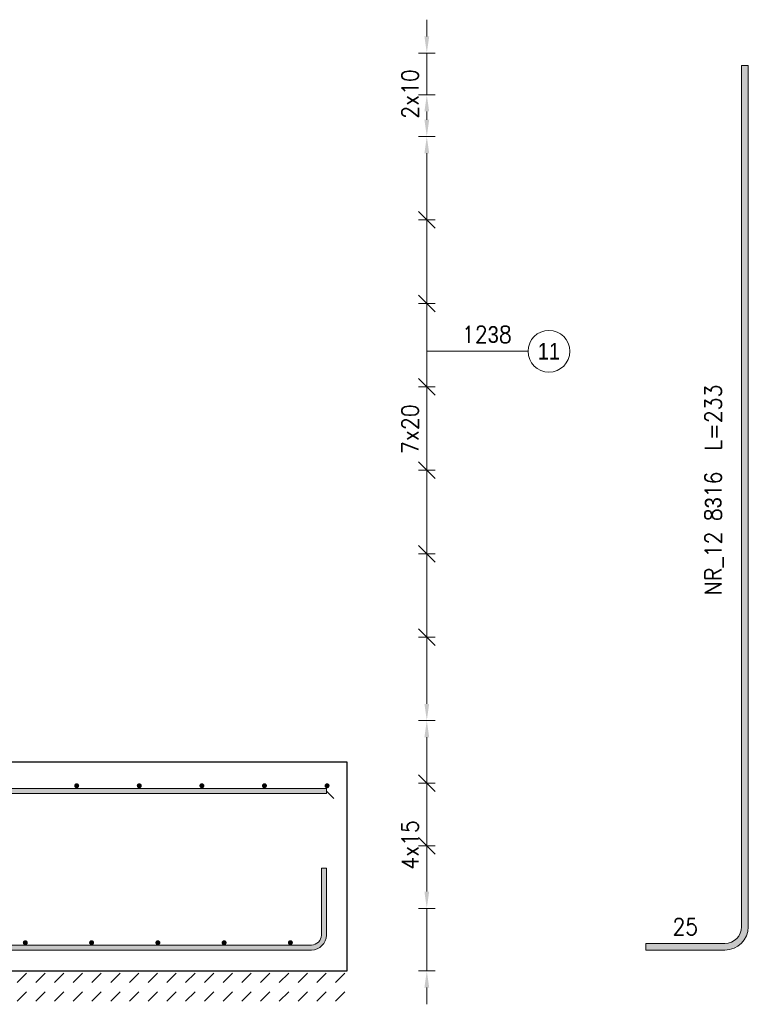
# Model space of a CAD drawing. Extents: x 252961 to 267695, y -113989 to -104075.
# Tile 10 of 12: x 261401 to 263147, y -109311 to -106951. Entities that reach past the tile are written whole.
import ezdxf

# ---------------------------------------------------------------- set-up
doc = ezdxf.new("R2010")
doc.units = 0
doc.header["$LTSCALE"] = 5
doc.header["$MEASUREMENT"] = 0
for name, color, linetype, lineweight in [('AutoCAD_Structural_Detailing_deskowanie', 2, 'Continuous', 30), ('AutoCAD_Structural_Detailing_kształt pręta', 7, 'Continuous', 13), ('AutoCAD_Structural_Detailing_opis rozkładu', 7, 'Continuous', 13), ('AutoCAD_Structural_Detailing_pręt wyrzucony', 7, 'Continuous', 13), ('AutoCAD_Structural_Detailing_pręty punktowe', 7, 'Continuous', 40), ('PS_HATCH', 251, 'Continuous', 9)]:
    doc.layers.add(name, color=color, linetype=linetype, lineweight=lineweight)
doc.styles.add('r-gil', font='GIL_____.TTF', dxfattribs={"width": 0.9})
doc.styles.add('r-simplex', font='simplex.shx', dxfattribs={"width": 0.9})

msp = doc.modelspace()

# ---------------------------------------------------------------- hatches: boundary and pattern name
at = {"layer": 'AutoCAD_Structural_Detailing_kształt pręta'}
for points in [[(259435.6, -108806.1), (259435.6, -108794.1), (262135.6, -108794.1), (262135.6, -108806.1)], [(262135.6, -109145.01), (262123.6, -109145.01), (262123.6, -108985.01), (262135.6, -108985.01)], [(259471.6, -109181.01), (259471.6, -109169.01), (262099.6, -109169.01), (262099.6, -109181.01)]]:
    msp.add_hatch(color=161, dxfattribs=at).paths.add_polyline_path(points, flags=0)
h = msp.add_hatch(color=161, dxfattribs=at)
edge = h.paths.add_edge_path(flags=0)
edge.add_line((262099.6, -109181.01), (262099.6, -109169.01))
edge.add_arc((262099.6, -109145.01), 24, -90, 0)
edge.add_line((262123.6, -109145.01), (262135.6, -109145.01))
edge.add_arc((262099.6, -109145.01), 36, 270, 360, ccw=False)
at = {"layer": 'AutoCAD_Structural_Detailing_opis rozkładu'}
for points in [[(262376.23, -107031.1), (262381.94, -106991.1), (262370.53, -106991.1)], [(262376.23, -107131.1), (262370.53, -107171.1), (262381.94, -107171.1)], [(262376.23, -107231.1), (262381.94, -107191.1), (262370.53, -107191.1)], [(262376.23, -107231.1), (262370.53, -107271.1), (262381.94, -107271.1)], [(262376.23, -108631.1), (262381.94, -108591.1), (262370.53, -108591.1)], [(262376.23, -108631.1), (262370.53, -108671.1), (262381.94, -108671.1)], [(262376.23, -109081.1), (262381.94, -109041.1), (262370.53, -109041.1)], [(262376.23, -109231.1), (262370.53, -109271.1), (262381.94, -109271.1)]]:
    msp.add_hatch(color=8, dxfattribs=at).paths.add_polyline_path(points, flags=0)
at = {"layer": 'AutoCAD_Structural_Detailing_pręt wyrzucony'}
for points in [[(263130.65, -107061.1), (263146.65, -107061.1), (263146.65, -109125.1), (263130.65, -109125.1)], [(263090.65, -109165.1), (263090.65, -109181.1), (262900.72, -109181.1), (262900.72, -109165.1)]]:
    msp.add_hatch(color=6, dxfattribs=at).paths.add_polyline_path(points, flags=0)
h = msp.add_hatch(color=6, dxfattribs=at)
edge = h.paths.add_edge_path(flags=0)
edge.add_line((263090.65, -109181.1), (263090.65, -109165.1))
edge.add_arc((263090.65, -109125.1), 40, -90, 0)
edge.add_line((263130.65, -109125.1), (263146.65, -109125.1))
edge.add_arc((263090.65, -109125.1), 56, 270, 360, ccw=False)
at = {"layer": 'AutoCAD_Structural_Detailing_pręty punktowe'}
h = msp.add_hatch(color=1, dxfattribs=at)
edge = h.paths.add_edge_path(flags=0)
edge.add_arc((261537.2, -108787.26), 6, 0, 360)
h = msp.add_hatch(color=1, dxfattribs=at)
edge = h.paths.add_edge_path(flags=0)
edge.add_arc((261687.2, -108787.26), 6, 0, 360)
h = msp.add_hatch(color=1, dxfattribs=at)
edge = h.paths.add_edge_path(flags=0)
edge.add_arc((261837.2, -108787.26), 6, 0, 360)
h = msp.add_hatch(color=1, dxfattribs=at)
edge = h.paths.add_edge_path(flags=0)
edge.add_arc((261987.2, -108787.26), 6, 0, 360)
h = msp.add_hatch(color=1, dxfattribs=at)
edge = h.paths.add_edge_path(flags=0)
edge.add_arc((262137.2, -108787.26), 6, 0, 360)
h = msp.add_hatch(color=1, dxfattribs=at)
edge = h.paths.add_edge_path(flags=0)
edge.add_arc((261414.06, -109163.45), 6, 0, 360)
h = msp.add_hatch(color=1, dxfattribs=at)
edge = h.paths.add_edge_path(flags=0)
edge.add_arc((261572.88, -109163.45), 6, 0, 360)
h = msp.add_hatch(color=1, dxfattribs=at)
edge = h.paths.add_edge_path(flags=0)
edge.add_arc((261731.71, -109163.44), 6, 0, 360)
h = msp.add_hatch(color=1, dxfattribs=at)
edge = h.paths.add_edge_path(flags=0)
edge.add_arc((261890.53, -109163.44), 6, 0, 360)
h = msp.add_hatch(color=1, dxfattribs=at)
edge = h.paths.add_edge_path(flags=0)
edge.add_arc((262049.35, -109163.44), 6, 0, 360)
at = {"layer": 'PS_HATCH'}
h = msp.add_hatch(dxfattribs=at)
h.set_pattern_fill('DASH', color=252, scale=10, angle=45)
h.set_pattern_definition([(45, (212900.756, 5464.09), (4e-15, 44.901281), [31.75, -31.75])])
h.paths.add_polyline_path([(262185.6, -109311.1), (262185.6, -109231.1), (259385.6, -109231.1), (259385.6, -109311.1)])

# ---------------------------------------------------------------- linework, layer by layer
at = {"layer": 'AutoCAD_Structural_Detailing_deskowanie'}
msp.add_lwpolyline([(260435.6, -108731.1), (259385.6, -108731.1), (259385.6, -109231.1), (262185.6, -109231.1), (262185.6, -108731.1), (261135.6, -108731.1)], dxfattribs=at)
at = {"layer": 'AutoCAD_Structural_Detailing_kształt pręta', "color": 161}
for p, q in [((259435.6, -108794.1), (262135.6, -108794.1)), ((262135.6, -108794.1), (262135.6, -108806.1)), ((259435.6, -108806.1), (262135.6, -108806.1)), ((262123.6, -109145.01), (262123.6, -108985.01)), ((262123.6, -108985.01), (262135.6, -108985.01)), ((262135.6, -109145.01), (262135.6, -108985.01)), ((259471.6, -109169.01), (262099.6, -109169.01)), ((259471.6, -109181.01), (262099.6, -109181.01))]:
    msp.add_line(p, q, dxfattribs=at)
at = {"layer": 'AutoCAD_Structural_Detailing_kształt pręta', "color": 1, "lineweight": 0}
msp.add_line((262135.6, -108800.1), (262153.1, -108817.6), dxfattribs=at)
at = {"layer": 'AutoCAD_Structural_Detailing_kształt pręta', "color": 161}
for radius, end in [(24, 0), (36, 360)]:
    msp.add_arc((262099.6, -109145.01), radius, 270, end, dxfattribs=at)
at = {"layer": 'AutoCAD_Structural_Detailing_opis rozkładu', "color": 8}
for p, q in [((262376.23, -106951.1), (262376.23, -106991.1)), ((262396.23, -107031.1), (262356.23, -107031.1)), ((262376.23, -107131.1), (262376.23, -107031.1)), ((262396.23, -107131.1), (262356.23, -107131.1)), ((262376.23, -107181.1), (262376.23, -107171.1)), ((262376.23, -107181.1), (262376.23, -107191.1)), ((262396.23, -107231.1), (262356.23, -107231.1)), ((262396.23, -107231.1), (262356.23, -107231.1)), ((262376.23, -107431.1), (262376.23, -107271.1)), ((262396.23, -107431.1), (262356.23, -107431.1)), ((262376.23, -107631.1), (262376.23, -107431.1)), ((262396.23, -107631.1), (262356.23, -107631.1)), ((262376.23, -107831.1), (262376.23, -107631.1)), ((262618.85, -107745.88), (262376.23, -107745.88)), ((262396.23, -107831.1), (262356.23, -107831.1)), ((262376.23, -107931.1), (262376.23, -107831.1)), ((262376.23, -107931.1), (262376.23, -108031.1)), ((262396.23, -108031.1), (262356.23, -108031.1)), ((262376.23, -108031.1), (262376.23, -108231.1)), ((262396.23, -108231.1), (262356.23, -108231.1)), ((262376.23, -108231.1), (262376.23, -108431.1)), ((262396.23, -108431.1), (262356.23, -108431.1)), ((262376.23, -108431.1), (262376.23, -108591.1)), ((262396.23, -108631.1), (262356.23, -108631.1)), ((262396.23, -108631.1), (262356.23, -108631.1)), ((262376.23, -108781.1), (262376.23, -108671.1)), ((262396.23, -108781.1), (262356.23, -108781.1)), ((262376.23, -108931.1), (262376.23, -108781.1)), ((262376.23, -108781.1), (262376.23, -108931.1)), ((262396.23, -108931.1), (262356.23, -108931.1)), ((262376.23, -108931.1), (262376.23, -109041.1)), ((262396.23, -109081.1), (262356.23, -109081.1)), ((262376.23, -109081.1), (262376.23, -109231.1)), ((262396.23, -109231.1), (262356.23, -109231.1)), ((262376.23, -109311.1), (262376.23, -109271.1))]:
    msp.add_line(p, q, dxfattribs=at)
at = {"layer": 'AutoCAD_Structural_Detailing_opis rozkładu', "color": 8, "lineweight": -2}
for p, q in [((262396.23, -107451.1), (262356.23, -107411.1)), ((262396.23, -107651.1), (262356.23, -107611.1)), ((262396.23, -107851.1), (262356.23, -107811.1)), ((262356.23, -108011.1), (262396.23, -108051.1)), ((262356.23, -108211.1), (262396.23, -108251.1)), ((262356.23, -108411.1), (262396.23, -108451.1)), ((262396.23, -108801.1), (262356.23, -108761.1)), ((262356.23, -108911.1), (262396.23, -108951.1))]:
    msp.add_line(p, q, dxfattribs=at)
at = {"layer": 'AutoCAD_Structural_Detailing_opis rozkładu', "color": 8, "lineweight": 18}
msp.add_circle((262668.85, -107745.88), 50, dxfattribs=at)
at = {"layer": 'AutoCAD_Structural_Detailing_pręt wyrzucony', "color": 6}
for p, q in [((263130.65, -107061.1), (263130.65, -109125.1)), ((263146.65, -107061.1), (263130.65, -107061.1)), ((263146.65, -107061.1), (263146.65, -109125.1)), ((263090.65, -109165.1), (262900.72, -109165.1)), ((262900.72, -109181.1), (262900.72, -109165.1)), ((263090.65, -109181.1), (262900.72, -109181.1))]:
    msp.add_line(p, q, dxfattribs=at)
for radius in [40, 56]:
    msp.add_arc((263090.65, -109125.1), radius, 270, 360, dxfattribs=at)

# ---------------------------------------------------------------- texts
at = {"layer": 'AutoCAD_Structural_Detailing_opis rozkładu', "color": 3, "char_height": 40}
for s, insert, attachment_point, rotation, style in [('2x10', (262356.23, -107188.53), 7, 90, 'r-simplex'), ('12\\Fdiam;3\\Fsimplex.shx;8 ', (262519.99, -107705.88), 5, 0, 'r-simplex'), ('11', (262668.85, -107745.88), 5, 0, 'r-gil'), ('7x20', (262356.23, -107991.96), 7, 90, 'r-simplex'), ('4x15', (262356.23, -108988.53), 7, 90, 'r-simplex')]:
    msp.add_mtext(s, dxfattribs=dict(at, insert=insert, attachment_point=attachment_point, rotation=rotation, style=style))
at = {"layer": 'AutoCAD_Structural_Detailing_pręt wyrzucony', "color": 3, "insert": (263064.44, -108078.19), "char_height": 40, "attachment_point": 5, "rotation": 90, "style": 'r-simplex'}
msp.add_mtext('NR_12 8\\Fdiam;3\\Fsimplex.shx;16  L=233', dxfattribs=at)
at = {"layer": 'AutoCAD_Structural_Detailing_pręt wyrzucony', "color": 3, "insert": (262995.69, -109125.1), "char_height": 40, "attachment_point": 5, "style": 'r-simplex'}
msp.add_mtext('25', dxfattribs=at)

doc.saveas('drawing.dxf')
